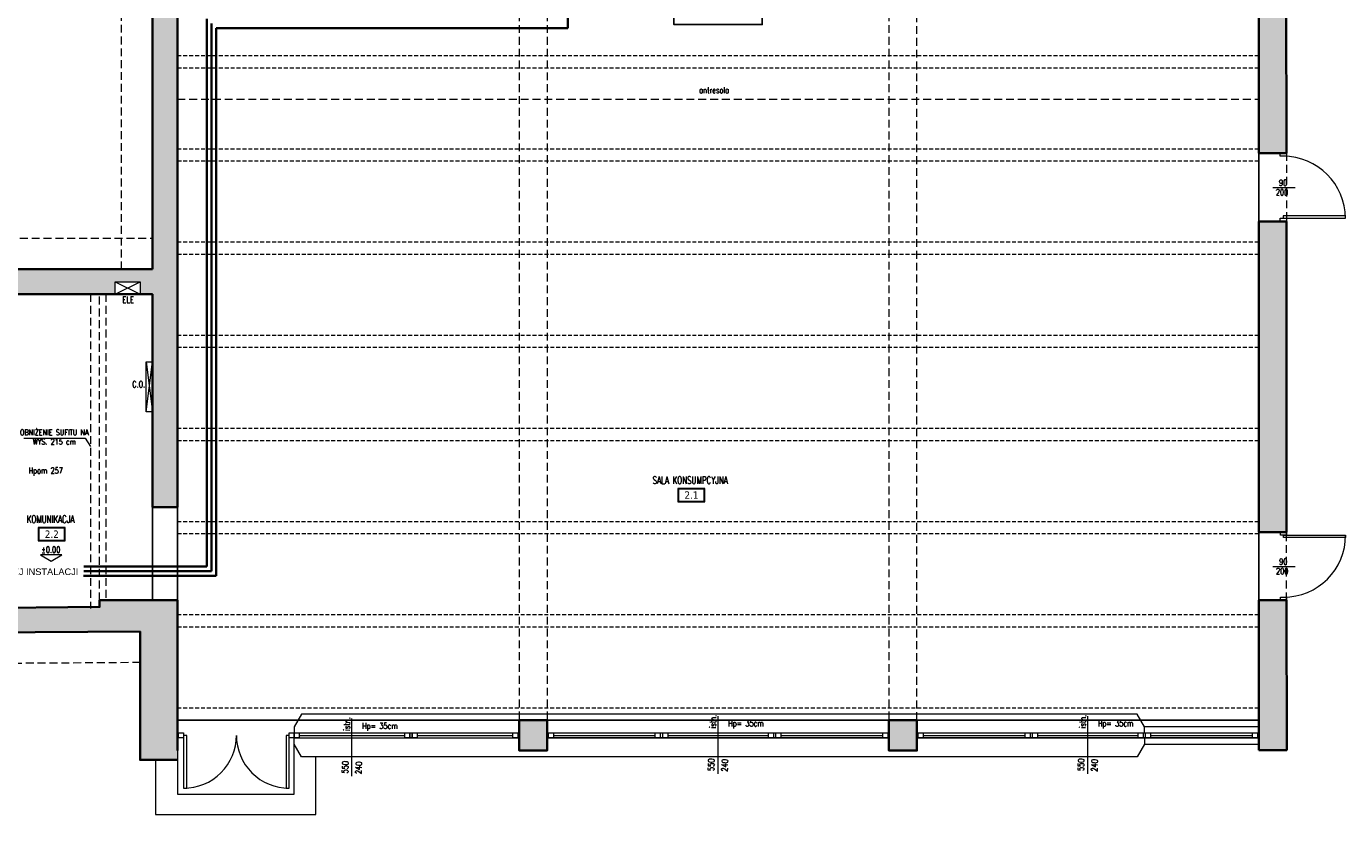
# Model space of a CAD drawing. Header units: millimetres. Extents: x 16698 to 93787, y -21104 to 39413.
# Tile 153 of 256: x 23334 to 25457, y 15568 to 16837. Entities that reach past the tile are written whole.
import ezdxf
from ezdxf.enums import TextEntityAlignment as Align

# ---------------------------------------------------------------- set-up
doc = ezdxf.new("R2010")
doc.units = ezdxf.units.MM
doc.linetypes.add('HIDDEN', pattern=[9.525, 6.35, -3.175])
doc.layers.add('!MODUS_BELKI NA SALI_NIEDRUK', color=86, linetype='Continuous', lineweight=0, plot=False, transparency=0.5)
for name, color, linetype, lineweight in [('!MODUS_HATCH_ŚCIANA', 254, 'Continuous', 9), ('!MODUS_OPIS', 3, 'Continuous', 13), ('__MODUS_ŚCIANY', 2, 'Continuous', 35), ('Cienka', 3, 'Continuous', 9), ('CYRKULACJA', 93, 'Continuous', 35), ('Drzwi', 1, 'Continuous', 15), ('Okna', 3, 'Continuous', 13), ('Opis', 8, 'Continuous', 13), ('Opis_pom', 9, 'Continuous', 18), ('Widok', 1, 'Continuous', 15), ('WODA CIEPŁA', 1, 'Continuous', 35), ('WODA ZIMNA', 5, 'Continuous', 35)]:
    doc.layers.add(name, color=color, linetype=linetype, lineweight=lineweight)
doc.styles.add('ARCHETYP', font='romans.shx', dxfattribs={"height": 15})
doc.styles.add('ARIAL', font='tahoma.ttf')
doc.styles.get("Standard").update_dxf_attribs({"font": 'arial.ttf'})
doc.styles.add('TXT', font='simplex.shx', dxfattribs={"width": 0.8})

msp = doc.modelspace()

# ---------------------------------------------------------------- hatches: boundary and pattern name
at = {"layer": '!MODUS_HATCH_ŚCIANA', "ltscale": 2}
h = msp.add_hatch(color=8, dxfattribs=at)
h.dxf.hatch_style = 1
h.paths.add_polyline_path([(25361.18815, 17380.36372), (25361.18815, 17390.36372), (24977.18233, 17390.36372), (24977.18233, 17380.36372), (24897.18233, 17380.36372), (24897.18233, 17390.36372), (24817.18233, 17390.36372), (24817.18233, 17370.36372), (24777.18233, 17370.36372), (24777.18233, 17390.36372), (24753.18233, 17390.36372), (24753.18233, 17415.36372), (24733.18233, 17415.36372), (24733.18233, 17390.36372), (24656.18233, 17390.36372), (24656.18233, 17349.36372), (24733.18233, 17349.36372), (24733.18233, 17096.36372), (24444.18233, 17096.36372), (24444.18233, 17081.36372), (24733.18233, 17081.36372), (24733.18233, 16981.36372), (24767.18233, 16981.36372), (24767.18233, 17349.36372), (25317.18233, 17349.36372), (25317.18233, 16949.36372), (25342.18233, 16949.36372), (25342.18233, 16879.36372), (25317.18233, 16879.36372), (25317.18233, 16633.36372), (25361.62295, 16633.38959), (25361.31534, 17161.85798), (25361.29497, 17161.85798), (25361.29497, 17231.85798)])
h = msp.add_hatch(color=8, dxfattribs=at)
h.dxf.hatch_style = 1
h.paths.add_polyline_path([(22641.18963, 16446.36372), (21952.18233, 16446.36372), (21952.18233, 16209.24619), (21992.18233, 16209.24619), (21992.18233, 16264.36372), (21992.18233, 16406.36372), (22127.18233, 16406.36372), (22256.18233, 16406.36372), (22423.18233, 16406.36372), (22423.18233, 16063.36372), (22350.18233, 16063.36372), (22350.18233, 16048.36372), (22439.18233, 16048.36372), (22439.18233, 16063.36372), (22435.18233, 16063.36372), (22435.18233, 16406.36372), (22592.18233, 16406.36372), (22592.18233, 16063.36372), (22541.18233, 16063.36372), (22541.18233, 16048.36372), (23085.18233, 16048.36372), (23085.18233, 16063.36372), (22804.18233, 16063.36372), (22804.18233, 16248.36372), (22804.18233, 16406.36372), (22915.18233, 16406.36372), (22942.18233, 16406.36372), (23055.18233, 16406.36372), (23077.18233, 16406.36372), (23233.18233, 16406.36372), (23233.18233, 16063.36372), (23175.18233, 16063.36372), (23175.18233, 16048.36372), (23233.18233, 16048.36372), (23233.18233, 16013.36372), (23247.18233, 16013.36372), (23247.18233, 16406.36372), (23477.18233, 16406.36372), (23477.18233, 16426.36372), (23517.18233, 16426.36372), (23517.18233, 16406.36372), (23537.18233, 16406.36372), (23537.18233, 16063.36372), (23577.18233, 16063.36372), (23577.18233, 16894.36372), (23615.18233, 16894.36372), (23615.18233, 16928.36372), (23577.18233, 16928.36372), (23577.18233, 16970.36372), (23537.18233, 16970.36372), (23537.18233, 16446.36372), (22763.26263, 16446.36372), (22763.26263, 16406.32011), (22787.18233, 16406.36372), (22787.18233, 16063.36372), (22617.18543, 16063.05378), (22617.18543, 16406.05378), (22641.26304, 16406.09768)])
h = msp.add_hatch(color=8, dxfattribs=at)
h.dxf.hatch_style = 1
h.paths.add_polyline_path([(25361.68697, 16523.38962), (25317.18233, 16523.36372), (25317.18233, 16023.36372), (25361.97803, 16023.36372)])
h = msp.add_hatch(color=8, dxfattribs=at)
h.dxf.hatch_style = 1
h.paths.add_polyline_path([(23577.18233, 15913.36372), (23452.14361, 15913.36372), (23452.14361, 15902.66545), (23247.27497, 15900.56708), (23247.18233, 15913.36372), (23233.18233, 15913.36372), (23233.18233, 15900.36372), (23009.96165, 15898.84919), (23010.24422, 15859.81472), (23517.18233, 15863.14452), (23517.18233, 15656.36372), (23577.18233, 15656.36372)])
h = msp.add_hatch(color=8, dxfattribs=at)
h.dxf.hatch_style = 1
h.paths.add_polyline_path([(25362.04204, 15913.38983), (25317.18233, 15913.36372), (25317.18233, 15672.36372), (25362.18233, 15672.36372)])
h = msp.add_hatch(color=8, dxfattribs=at)
h.dxf.hatch_style = 1
h.paths.add_polyline_path([(24172.18233, 15720.36372), (24127.18233, 15720.36372), (24127.18233, 15671.36372), (24172.18233, 15671.36372)])
h = msp.add_hatch(color=8, dxfattribs=at)
h.dxf.hatch_style = 1
h.paths.add_polyline_path([(24767.18233, 15720.36372), (24722.18233, 15720.36372), (24722.18233, 15671.36372), (24767.18233, 15671.36372)])

# ---------------------------------------------------------------- linework, layer by layer
at = {"layer": '!MODUS_BELKI NA SALI_NIEDRUK', "color": 8, "linetype": 'HIDDEN'}
for points in [[(23577.18233, 16790.36372), (25317.18233, 16790.36372)], [(25317.18233, 16770.36372), (23577.18233, 16770.36372)], [(23577.18233, 16640.36372), (25317.18233, 16640.36372)], [(25317.18233, 16620.36372), (23577.18233, 16620.36372)], [(23577.18233, 16490.36372), (25317.18233, 16490.36372)], [(25317.18233, 16470.36372), (23577.18233, 16470.36372)], [(23577.18233, 16340.36372), (25317.18233, 16340.36372)], [(25317.18233, 16320.36372), (23577.18233, 16320.36372)], [(23577.18233, 16190.36372), (25317.18233, 16190.36372)], [(25317.18233, 16170.36372), (23577.18233, 16170.36372)], [(23577.18233, 16040.36372), (25317.18233, 16040.36372)], [(25317.18233, 16020.36372), (23577.18233, 16020.36372)], [(23577.18233, 15890.36372), (25317.18233, 15890.36372)], [(25317.18233, 15870.36372), (23577.18233, 15870.36372)], [(23577.18233, 15740.36372), (25317.18233, 15740.36372)], [(25317.18233, 15720.36372), (23577.18233, 15720.36372)]]:
    msp.add_lwpolyline(points, dxfattribs=at)
at = {"layer": '!MODUS_OPIS', "color": 8}
msp.add_lwpolyline([(23374.22726, 15976.66386), (23391.54777, 15986.66386), (23356.90675, 15986.66386)], close=True, dxfattribs=at)
at = {"layer": '__MODUS_ŚCIANY', "color": 8}
msp.add_line((25361.62296, 16633.36372), (25361.18815, 17380.36372), dxfattribs=at)
for points in [[(24767.18233, 16928.36372), (24767.18233, 17349.36372), (25317.18233, 17349.36372), (25317.18233, 16633.36372)], [(23577.18233, 16894.36372), (23615.18233, 16894.36372), (23615.18233, 16928.36372), (23577.18233, 16928.36372), (23577.18233, 16970.36372), (23537.18233, 16970.36372), (23537.18233, 16446.36372)], [(23537.18233, 16406.36372), (23537.18233, 16063.36372), (23577.18233, 16063.36372), (23577.18233, 16893.36372)], [(25317.18233, 16633.36372), (25361.62295, 16633.38959)], [(25317.18233, 16523.36372), (25361.68697, 16523.38962)], [(25317.18233, 16523.36372), (25317.18233, 16023.36372)], [(25361.97803, 16023.36372), (25361.68699, 16523.36372)], [(22763.18963, 16446.36372), (23537.18233, 16446.36372)], [(23537.18233, 16406.36372), (23247.18233, 16406.36372), (23247.18233, 16013.36372), (23233.18233, 16013.36372), (23233.18233, 16048.36372), (23175.18233, 16048.36372), (23175.18233, 16063.36372), (23233.18233, 16063.36372), (23233.18233, 16406.36372), (23077.18233, 16406.36372)], [(25317.18233, 16023.36372), (25361.97803, 16023.36372)], [(23577.18233, 15671.36372), (23577.18233, 15913.36372), (23452.14361, 15913.36372), (23452.14361, 15902.66545), (23247.27497, 15900.56708), (23247.18233, 15913.36372), (23233.18233, 15913.36372), (23233.18233, 15900.36372), (23009.96165, 15898.84919), (23010.24422, 15859.81472)], [(25317.18233, 15913.36372), (25362.04204, 15913.38983)], [(25317.18233, 15672.36372), (25362.18233, 15672.36372), (25362.04205, 15913.36372)], [(25317.18233, 15913.36372), (25317.18233, 15672.36372)], [(23010.24422, 15859.81472), (23517.18233, 15863.14452), (23517.18233, 15656.36372), (23577.18233, 15656.36372)]]:
    msp.add_lwpolyline(points, dxfattribs=at)
for points in [[(24127.18233, 15720.36372), (24172.18233, 15720.36372), (24172.18233, 15671.36372), (24127.18233, 15671.36372)], [(24722.18233, 15720.36372), (24767.18233, 15720.36372), (24767.18233, 15671.36372), (24722.18233, 15671.36372)]]:
    msp.add_lwpolyline(points, close=True, dxfattribs=at)
at = {"layer": 'Cienka', "color": 8, "linetype": 'HIDDEN', "ltscale": 2}
for points in [[(24127.18233, 17925.36372), (24127.18233, 15720.36372)], [(24172.18233, 17925.36372), (24172.18233, 15720.36372)], [(24722.18233, 17925.36372), (24722.18233, 15720.36372)], [(24767.18233, 15720.36372), (24767.18233, 17925.36372)], [(23452.14361, 15913.36372), (23452.18233, 16406.36372)], [(23462.18233, 16406.36372), (23462.18233, 15913.36372)]]:
    msp.add_lwpolyline(points, dxfattribs=at)
at = {"layer": 'CYRKULACJA'}
for p, q in [((23632.11596, 16841.91987), (23632.11596, 15967.63025)), ((23632.11596, 15967.63025), (23632.11596, 15960.13025)), ((23632.11596, 15960.13025), (23426.5468, 15960.13025))]:
    msp.add_line(p, q, dxfattribs=at)
at = {"layer": 'DEFPOINTS', "color": 8}
msp.add_lwpolyline([(23577.18233, 16894.36372), (24127.18233, 16894.36372), (24127.18233, 16879.36372), (24172.18233, 16879.36372), (24172.18233, 16916.36372), (24376.18233, 16916.36372), (24376.18233, 16840.36372), (24518.18233, 16840.36372), (24518.18233, 16916.36372), (24722.18233, 16916.36372), (24722.18233, 16879.36372), (24767.18233, 16879.36372), (24767.18233, 17349.36372), (25317.18233, 17349.36372), (25317.18233, 15720.36372), (25127.12015, 15720.36372), (23577.18233, 15720.36372), (23577.18233, 16894.36372)], dxfattribs=at)
msp.add_lwpolyline([(23247.18233, 16406.36372), (23537.18233, 16406.36372), (23537.18233, 15913.36372), (23452.14361, 15913.36372), (23452.14361, 15902.66545), (23248.84962, 15900.58321)], close=True, dxfattribs=at)
at = {"layer": 'Drzwi', "color": 8}
for points in [[(25351.62296, 16633.36372), (25361.62296, 16633.36372), (25361.62296, 16628.36372), (25351.62296, 16628.36372)], [(25351.62296, 16528.36372), (25361.62296, 16528.36372), (25361.62296, 16523.36372), (25351.62296, 16523.36372)], [(25456.62296, 16532.36372), (25356.62296, 16532.36372), (25356.62296, 16528.36372), (25456.62296, 16528.36372)], [(25351.97803, 16023.36372), (25361.97803, 16023.36372), (25361.97803, 16018.36372), (25351.97803, 16018.36372)], [(25456.97803, 16014.36372), (25356.97803, 16014.36372), (25356.97803, 16018.36372), (25456.97803, 16018.36372)], [(25351.97803, 15918.36372), (25361.97803, 15918.36372), (25361.97803, 15913.36372), (25351.97803, 15913.36372)]]:
    msp.add_lwpolyline(points, close=True, dxfattribs=at)
for points in [[(25339.75976, 16577.9921), (25375.5831, 16577.9921)], [(25339.75976, 15967.9921), (25375.5831, 15967.9921)]]:
    msp.add_lwpolyline(points, dxfattribs=at)
for centre, start, end in [((25356.62296, 16528.36372), 360, 90), ((25356.97803, 16018.36372), 270, 0)]:
    msp.add_arc(centre, 100, start, end, dxfattribs=at)
at = {"layer": 'Okna', "color": 8}
for points in [[(23858.18233, 15630.28852), (23858.18233, 15722.90589)], [(24447.18233, 15634.28852), (24447.18233, 15726.90589)], [(25042.18233, 15634.28852), (25042.18233, 15726.90589)]]:
    msp.add_lwpolyline(points, dxfattribs=at)
at = {"layer": 'Okna', "color": 8, "ltscale": 2}
for points in [[(23579.18233, 15699.86372), (23577.18233, 15699.86372)], [(23579.18233, 15691.86372), (23577.18233, 15691.86372)], [(23765.18233, 15699.86372), (24127.18233, 15699.86372)], [(23765.18233, 15691.86372), (24127.18233, 15691.86372)], [(23773.18233, 15695.86372), (23943.18233, 15695.86372)], [(23963.18233, 15695.86372), (24117.18233, 15695.86372)], [(24172.18233, 15699.86372), (24722.18233, 15699.86372)], [(24172.18233, 15699.86372), (24722.18233, 15699.86372)], [(24172.18233, 15691.86372), (24722.18233, 15691.86372)], [(24722.18233, 15691.86372), (24172.18233, 15691.86372)], [(24182.18233, 15695.86372), (24346.18233, 15695.86372)], [(24366.18233, 15695.86372), (24528.18233, 15695.86372)], [(24548.18233, 15695.86372), (24712.18233, 15695.86372)], [(24767.18233, 15699.86372), (25317.18233, 15699.86372)], [(24767.18233, 15699.86372), (25317.18233, 15699.86372)], [(24767.18233, 15691.86372), (25317.18233, 15691.86372)], [(25317.18233, 15691.86372), (24767.18233, 15691.86372)], [(24777.18233, 15695.86372), (24941.18233, 15695.86372)], [(24961.18233, 15695.86372), (25123.18233, 15695.86372)], [(25143.18233, 15695.86372), (25307.18233, 15695.86372)]]:
    msp.add_lwpolyline(points, dxfattribs=at)
for points in [[(23579.18233, 15699.86372), (23587.18233, 15699.86372), (23587.18233, 15691.86372), (23579.18233, 15691.86372)], [(23587.18233, 15695.86372), (23587.18233, 15610.86372), (23592.18233, 15610.86372), (23592.18233, 15695.86372)], [(23752.18233, 15695.86372), (23752.18233, 15610.86372), (23757.18233, 15610.86372), (23757.18233, 15695.86372)], [(23757.18233, 15699.86372), (23765.18233, 15699.86372), (23765.18233, 15691.86372), (23757.18233, 15691.86372)], [(23765.18233, 15699.86372), (23773.18233, 15699.86372), (23773.18233, 15691.86372), (23765.18233, 15691.86372)], [(23943.18233, 15699.86372), (23951.18233, 15699.86372), (23951.18233, 15691.86372), (23943.18233, 15691.86372)], [(23951.18233, 15699.86372), (23955.18233, 15699.86372), (23955.18233, 15691.86372), (23951.18233, 15691.86372)], [(23955.18233, 15699.86372), (23963.18233, 15699.86372), (23963.18233, 15691.86372), (23955.18233, 15691.86372)], [(24117.18233, 15699.86372), (24125.18233, 15699.86372), (24125.18233, 15691.86372), (24117.18233, 15691.86372)], [(24174.18233, 15699.86372), (24182.18233, 15699.86372), (24182.18233, 15691.86372), (24174.18233, 15691.86372)], [(24346.18233, 15699.86372), (24354.18233, 15699.86372), (24354.18233, 15691.86372), (24346.18233, 15691.86372)], [(24358.18233, 15699.86372), (24366.18233, 15699.86372), (24366.18233, 15691.86372), (24358.18233, 15691.86372)], [(24528.18233, 15699.86372), (24536.18233, 15699.86372), (24536.18233, 15691.86372), (24528.18233, 15691.86372)], [(24540.18233, 15699.86372), (24548.18233, 15699.86372), (24548.18233, 15691.86372), (24540.18233, 15691.86372)], [(24712.18233, 15699.86372), (24720.18233, 15699.86372), (24720.18233, 15691.86372), (24712.18233, 15691.86372)], [(24769.18233, 15699.86372), (24777.18233, 15699.86372), (24777.18233, 15691.86372), (24769.18233, 15691.86372)], [(24941.18233, 15699.86372), (24949.18233, 15699.86372), (24949.18233, 15691.86372), (24941.18233, 15691.86372)], [(24953.18233, 15699.86372), (24961.18233, 15699.86372), (24961.18233, 15691.86372), (24953.18233, 15691.86372)], [(25123.18233, 15699.86372), (25131.18233, 15699.86372), (25131.18233, 15691.86372), (25123.18233, 15691.86372)], [(25135.18233, 15699.86372), (25143.18233, 15699.86372), (25143.18233, 15691.86372), (25135.18233, 15691.86372)], [(25307.18233, 15699.86372), (25315.18233, 15699.86372), (25315.18233, 15691.86372), (25307.18233, 15691.86372)]]:
    msp.add_lwpolyline(points, close=True, dxfattribs=at)
msp.add_lwpolyline([(23587.18233, 15610.86372, 0.4142135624), (23672.18233, 15695.86372, 0.4142135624), (23757.18233, 15610.86372)], format="xyb", dxfattribs=at)
at = {"layer": 'Opis', "color": 8, "ltscale": 0.7}
msp.add_lwpolyline([(23330.03889, 16174.46212), (23429.05999, 16174.46212), (23437.18233, 16160.75537)], dxfattribs=at)
at = {"layer": 'Opis_pom', "color": 8, "ltscale": 0.7}
for points in [[(24382.61734, 16071.88373), (24426.13734, 16071.88373), (24426.13734, 16093.64373), (24382.61734, 16093.64373)], [(24383.70534, 16072.97173), (24425.04934, 16072.97173), (24425.04934, 16092.55573), (24383.70534, 16092.55573)], [(23353.4129, 16008.98716), (23396.9329, 16008.98716), (23396.9329, 16030.74716), (23353.4129, 16030.74716)], [(23354.5009, 16010.07516), (23395.8449, 16010.07516), (23395.8449, 16029.65916), (23354.5009, 16029.65916)]]:
    msp.add_lwpolyline(points, close=True, dxfattribs=at)
at = {"layer": 'Widok', "color": 8, "linetype": 'HIDDEN', "ltscale": 2}
for points in [[(23487.18233, 16446.36372), (23487.18233, 18065.36372), (25317.18233, 18065.36372)], [(23577.18233, 16720.36372), (25317.18233, 16720.36372)], [(25317.18233, 16633.36372), (25317.18233, 16523.36372)], [(25361.62295, 16633.38959), (25361.68699, 16523.36372)], [(23517.50232, 15813.14555), (21952.34233, 15803.12865), (21152.18233, 15803.12865), (21152.18233, 16496.36372), (23537.18233, 16496.36372)], [(23437.18233, 16406.36372), (23437.18233, 15900.36372)], [(23577.18233, 16063.36372), (23577.18233, 15913.36372)], [(25317.18233, 16023.36372), (25317.24636, 15913.36376)], [(25362.04204, 15913.38983), (25361.97803, 16023.36372)]]:
    msp.add_lwpolyline(points, dxfattribs=at)
at = {"layer": 'Widok', "color": 8}
for points in [[(23477.18233, 16426.36372), (23517.18233, 16426.36372), (23517.18233, 16406.36372), (23477.18233, 16406.36372)], [(23527.18233, 16217.07268), (23527.18233, 16297.07268), (23537.18233, 16297.07268), (23537.18233, 16217.07268)]]:
    msp.add_lwpolyline(points, close=True, dxfattribs=at)
for points in [[(23477.18233, 16426.36372), (23517.18233, 16406.36372)], [(23477.18233, 16406.36372), (23517.18233, 16426.36372)], [(23527.18233, 16297.07268), (23537.18233, 16217.07268)], [(23527.18233, 16217.07268), (23537.18233, 16297.07268)], [(25133.18233, 15699.86372), (25133.18233, 15709.86372), (25121.34665, 15730.36372), (23777.01801, 15730.36372), (23765.18233, 15709.86372), (23765.18233, 15699.86372)], [(25317.18233, 15709.86372), (25133.18233, 15709.86372)], [(23577.18233, 15671.36372), (23577.18233, 15601.36372), (23765.18233, 15601.36372), (23765.18233, 15691.86372)], [(25133.18233, 15691.86372), (25133.18233, 15681.86372), (25121.34665, 15661.36372), (23777.01801, 15661.36372), (23765.18233, 15681.86372), (23765.18233, 15691.86372)], [(25133.18233, 15681.86372), (25317.18233, 15681.86372)], [(23542.18233, 15656.36372), (23542.18233, 15568.36372), (23800.18233, 15568.36372), (23800.18233, 15661.36372)]]:
    msp.add_lwpolyline(points, dxfattribs=at)
at = {"layer": 'WODA CIEPŁA'}
for p, q in [((23624.85175, 16849.41987), (23624.85175, 15967.63025)), ((23624.85175, 15967.63025), (23426.5964, 15967.63025))]:
    msp.add_line(p, q, dxfattribs=at)
at = {"layer": 'WODA ZIMNA'}
for p, q in [((24205.45285, 17399.2273), (24205.45285, 16834.41987)), ((24205.45285, 16834.41987), (23639.61596, 16834.41987)), ((23639.61596, 16834.41987), (23639.61596, 15952.63025)), ((23639.61596, 15952.63025), (23426.00377, 15952.63025))]:
    msp.add_line(p, q, dxfattribs=at)

# ---------------------------------------------------------------- texts
at = {"layer": '!MODUS_OPIS', "color": 8, "style": 'TXT', "width": 0.7}
msp.add_text('%%P0.00', height=10, dxfattribs=at).set_placement((23373.54202, 15989.90816), align=Align.CENTER)
at = {"layer": 'Opis', "color": 8, "style": 'ARCHETYP', "width": 0.7}
for s, rotation, p in [('antresola', 0.00000004, (24416.78777, 16729.73299)), ('90', 359.68184326, (25349.6923, 16580.60875)), ('200', 359.68184326, (25344.60798, 16565.39241)), ('ELE', 0.00000004, (23488.83892, 16392.48303)), ('C.O.', 0.00000004, (23504.51402, 16256.26738)), ('Hpom 257', 0.00000004, (23337.77356, 16117.29499)), ('200', 359.68184326, (25344.96305, 15955.39241)), ('90', 359.68184326, (25350.04736, 15970.60875)), ('istn.', 87.58391143, (23854.46855, 15703.22594)), ('Hp= 35cm', 0.00000004, (23874.43466, 15706.34455)), ('istn.', 87.58391143, (24443.46855, 15707.22594)), ('Hp= 35cm', 0.00000004, (24463.43466, 15710.34455)), ('istn.', 87.58391143, (25038.46855, 15707.22594)), ('Hp= 35cm', 0.00000004, (25058.43466, 15710.34455)), ('550', 87.58391143, (23851.77859, 15634.43169)), ('240', 87.58391143, (23873.50688, 15633.4838)), ('550', 87.58391143, (24440.77859, 15638.43169)), ('240', 87.58391143, (24462.50688, 15637.4838)), ('550', 87.58391143, (25035.77859, 15638.43169)), ('240', 87.58391143, (25057.50688, 15637.4838))]:
    msp.add_text(s, height=10, rotation=rotation, dxfattribs=at).set_placement(p)
at = {"layer": 'Opis', "color": 8, "ltscale": 0.7, "insert": (23321.18054, 16188.25253), "char_height": 9, "attachment_point": 1, "style": 'TXT'}
msp.add_mtext_dynamic_manual_height_columns('\\pxqc;OBNIŻENIE SUFITU NA WYS. 215 cm', width=116.0017879, gutter_width=12.5, heights=[0], dxfattribs=at)
at = {"layer": 'Opis_pom', "color": 8, "ltscale": 0.7, "style": 'TXT', "width": 0.7}
for s, p in [('SALA KONSUMPCYJNA', (24402.35386, 16100.83676)), ('KOMUNIKACJA', (23373.14942, 16037.94019))]:
    msp.add_text(s, height=12, dxfattribs=at).set_placement(p, align=Align.CENTER)
at = {"layer": 'Opis_pom', "color": 8, "ltscale": 0.7, "style": 'ARIAL'}
for tag, p in [('2.1', (24404.37734, 16082.76373)), ('2.2', (23375.1729, 16019.86716))]:
    msp.add_attdef(tag, text='', height=11.968, dxfattribs=at).set_placement(p, align=Align.MIDDLE_CENTER)
at = {"layer": 'WODA CIEPŁA', "insert": (23101.24082, 15964.63606), "char_height": 10.6234442, "attachment_point": 1}
msp.add_mtext_dynamic_manual_height_columns('PODŁĄCZENIE DO INSTIEJĄCEJ INSTALACJI', width=1051.8153944, gutter_width=53.11722, heights=[0], dxfattribs=at)

doc.saveas('drawing.dxf')
